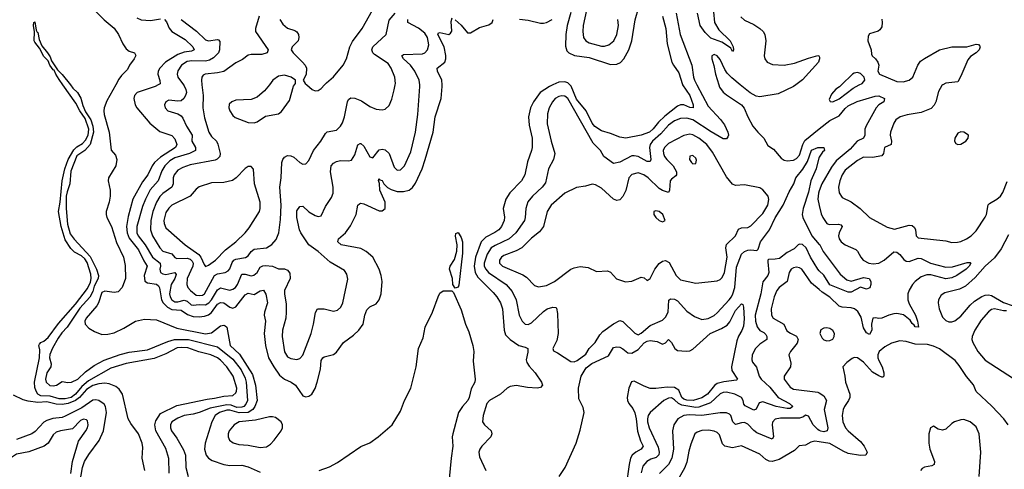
# Model space of a CAD drawing. Header units: inches. Extents: x 1682530 to 1839546, y 640742 to 791647.
# Tile 247 of 256: x 1704751 to 1711215, y 737478 to 740428. Entities that reach past the tile are written whole.
import ezdxf

# ---------------------------------------------------------------- set-up
doc = ezdxf.new("R2010")
doc.units = ezdxf.units.IN
doc.header["$MEASUREMENT"] = 0
for name, color, linetype in [('B7703', 7, 'Continuous'), ('B7704', 7, 'Continuous'), ('B7713', 7, 'Continuous'), ('B7714', 7, 'Continuous')]:
    doc.layers.add(name, color=color, linetype=linetype)

msp = doc.modelspace()

# ---------------------------------------------------------------- linework, layer by layer
at = {"layer": 'B7703', "color": 5}
for points, elevation in [([(1705732.1, 737452.1), (1705730, 737548.7), (1705710, 737614.3), (1705644.6, 737730), (1705638.1, 737770), (1705644.6, 737795.4), (1705675, 737845), (1705783.1, 737896.9), (1705980.8, 737939.2), (1706030, 737944), (1706090, 737957.6), (1706150, 737961.5), (1706170, 737979), (1706175, 737990), (1706175.3, 738010), (1706153.1, 738090), (1706111.3, 738151.3), (1706070, 738194.7), (1706048.7, 738210), (1706006, 738230), (1705927.7, 738247.7), (1705854.6, 738274.6), (1705810, 738278.2), (1705785.2, 738274.8), (1705710, 738234.5), (1705634, 738206), (1705450, 738171.1), (1705350, 738141.4), (1705202, 738058), (1705159.5, 738020.5), (1705117.5, 737970), (1705089.4, 737950), (1705050, 737940.9), (1705010, 737939.9), (1704950, 737958.7), (1704890, 737960.6), (1704870.6, 737970), (1704859.2, 737990), (1704850, 738014), (1704847.9, 738050), (1704881.2, 738210), (1704882, 738262), (1704876, 738290), (1704880, 738300), (1704889.4, 738310), (1704910, 738317.8), (1704938, 738342), (1705005.7, 738434.3), (1705118.1, 738561.9), (1705195.6, 738664.4), (1705215.3, 738704.7), (1705219.6, 738730), (1705217.3, 738757.3), (1705194.8, 738834.8), (1705178.6, 738858.6), (1705157.5, 738877.5), (1705110, 738903.2), (1705085.7, 738925.7), (1705050, 738983.5), (1705022.1, 739070), (1705006.4, 739170), (1705017.3, 739230), (1705030, 739370.8), (1705048.1, 739450), (1705068.7, 739510), (1705106, 739574), (1705126.7, 739593.3), (1705163.7, 739616.3), (1705182.9, 739637.1), (1705199.5, 739670), (1705204.4, 739710), (1705180.4, 739780.4), (1705145.2, 739830), (1705120.1, 739880.1), (1705034.7, 740000)], 460), ([(1705083.4, 740000), (1705099.5, 739979.5), (1705130.7, 739950), (1705152.3, 739912.3), (1705164.6, 739864.6), (1705183.5, 739823.5), (1705217.5, 739770), (1705232, 739730), (1705234.9, 739690), (1705213.6, 739610), (1705177.7, 739570), (1705125.2, 739534.8), (1705086.8, 739433.2), (1705080.4, 739350), (1705061.9, 739298.1), (1705056.8, 739270), (1705055, 739190), (1705065.4, 739085.4), (1705083.2, 739023.2), (1705108.4, 738988.4), (1705214.2, 738874.2), (1705255.7, 738790), (1705267.7, 738750), (1705265.3, 738730), (1705240.1, 738679.9), (1705230, 738644.1), (1705212.2, 738607.8), (1705145.1, 738534.9), (1705063.5, 738410), (1705027.6, 738372.4), (1705002.4, 738337.6), (1704966.6, 738273.4), (1704949.3, 738230.7), (1704946.8, 738210), (1704956.6, 738170), (1704954.7, 738150), (1704929.2, 738110.8), (1704920.6, 738070), (1704924.1, 738050), (1704947.8, 738027.8), (1704970, 738024.8), (1704991.5, 738030), (1705030, 738054), (1705066.6, 738046.6), (1705090, 738050.1), (1705131.7, 738068.3), (1705183.3, 738116.7), (1705240.8, 738159.2), (1705306.3, 738193.7), (1705409.5, 738230.5), (1705470, 738245.8), (1705590, 738261.4), (1705722.8, 738317.2), (1705767.3, 738330), (1705859.3, 738330), (1706050, 738282.3), (1706150, 738200.7), (1706205.3, 738130), (1706230, 738076.5), (1706237, 738050), (1706245.4, 737930), (1706235.1, 737904.9), (1706221.2, 737890), (1706210, 737885.1), (1706176, 737884), (1706138.2, 737898.2), (1706110, 737902), (1706001.3, 737878.7), (1705930, 737849.9), (1705890, 737838.7), (1705830, 737829.9), (1705790, 737814), (1705750.2, 737790), (1705741.2, 737770), (1705740.1, 737750), (1705746.8, 737730), (1705782.5, 737682.5), (1705825.7, 737605.7), (1705839.3, 737570), (1705841.7, 737490), (1705855.8, 737430)], 460), ([(1705381.4, 740000), (1705323.8, 739896.2), (1705306, 739850), (1705302.9, 739830), (1705305.4, 739805.4), (1705338.4, 739690), (1705352.1, 739572.1), (1705378.9, 739538.9), (1705388.1, 739510), (1705381.5, 739470), (1705332.9, 739390), (1705332.5, 739370), (1705344.7, 739310), (1705345.3, 739270), (1705338.4, 739230), (1705318.6, 739170), (1705317.7, 739150), (1705323.4, 739130), (1705353.9, 739070), (1705386.9, 738966.9), (1705432.3, 738870), (1705443.8, 738816.2), (1705446.3, 738730), (1705423.1, 738670), (1705396.6, 738643.4), (1705370, 738636.9), (1705310, 738647.6), (1705290, 738637.6), (1705269.2, 738570), (1705258.2, 738550), (1705187.1, 738470), (1705178.5, 738450), (1705181, 738430), (1705205, 738405), (1705241, 738381), (1705290, 738361.7), (1705330, 738364.2), (1705370, 738373.5), (1705435, 738405), (1705510, 738450.5), (1705570, 738463.6), (1705650, 738458.9), (1705783.5, 738403.5), (1705970, 738367.2), (1706010, 738373.2), (1706070, 738418.6), (1706090, 738423.6), (1706098.7, 738418.7), (1706110.5, 738410), (1706133, 738290), (1706194.3, 738234.3), (1706280, 738100), (1706299.9, 738030), (1706308.8, 737930), (1706294.3, 737890), (1706282.1, 737870), (1706250, 737850.5), (1706191.1, 737848.9), (1706130, 737865.4), (1706110, 737866.3), (1706061.6, 737850), (1706033.9, 737830), (1706013, 737790), (1705967.8, 737650), (1705964.6, 737610), (1705974.2, 737570), (1705990.1, 737550.1), (1706014.9, 737534.9), (1706090, 737508.6), (1706130, 737503.2), (1706210, 737505.4), (1706250, 737493.3), (1706330, 737458.2)], 480), ([(1705659.2, 740000), (1705640.3, 739990), (1705522.3, 739950), (1705505, 739930), (1705500.8, 739910), (1705509.4, 739870), (1705520.5, 739850), (1705605, 739750), (1705670, 739694.6), (1705750, 739667.1), (1705770, 739646.2), (1705782.2, 739610), (1705774.6, 739590), (1705675, 739525), (1705636, 739490), (1705621.3, 739470), (1705592.5, 739410), (1705556.6, 739363.4), (1705492.7, 739250), (1705463.2, 739136.8), (1705452.6, 739070), (1705456.6, 739030), (1705470, 738993.4), (1705530, 738917.1), (1705565, 738845), (1705587.4, 738810), (1705567.8, 738750), (1705573.3, 738713.3), (1705590, 738700.5), (1705650, 738691.6), (1705661.6, 738681.6), (1705668.8, 738668.8), (1705681.2, 738590), (1705692.1, 738570), (1705720.8, 738540.8), (1705750, 738526.4), (1705810, 738521.7), (1705852.9, 738492.9), (1705890, 738480.2), (1705930, 738477.5), (1705963.2, 738483.2), (1705990, 738491.8), (1706010, 738507.5), (1706050, 738560.5), (1706070, 738572.9), (1706090, 738570.1), (1706130, 738540.8), (1706150, 738535.4), (1706170, 738544.4), (1706230, 738622), (1706250, 738633.7), (1706290, 738624.7), (1706330, 738648.6), (1706352.3, 738652.3), (1706366.6, 738626.6), (1706376.6, 738570), (1706357.5, 738510), (1706355.9, 738490), (1706365, 738450), (1706356.8, 738370), (1706364.2, 738290), (1706384.1, 738210), (1706418.4, 738150), (1706456.6, 738096.6), (1706490, 738069.3), (1706532.2, 738050), (1706562, 738030), (1706610, 737960.7), (1706630, 737953), (1706650, 737958), (1706668.3, 737971.7), (1706690, 738007.3), (1706703.9, 738050), (1706725.2, 738134.8), (1706730, 738191), (1706740.9, 738210), (1706750, 738216.4), (1706810, 738230.6), (1706830, 738247.3), (1706876.3, 738310), (1706942.2, 738357.8), (1706976.4, 738390), (1707005.6, 738430), (1707016.8, 738490), (1707030, 738524.4), (1707050, 738543.1), (1707090, 738563.7), (1707110, 738590.4), (1707124.8, 738630), (1707130.5, 738709.5), (1707124.5, 738750), (1707109.8, 738790), (1707069.4, 738869.4), (1707026.4, 738906.4), (1706990, 738925.6), (1706861.6, 738950), (1706838.7, 738970), (1706843.6, 738990), (1706890.6, 739029.4), (1706923.6, 739076.4), (1706959, 739150), (1706969.8, 739210.2), (1706980.9, 739219.1), (1706990, 739223.7), (1707010, 739219.6), (1707110, 739174.7), (1707130, 739173.1), (1707149.7, 739190), (1707149.8, 739230), (1707115.3, 739310), (1707113.1, 739353.1), (1707107.3, 739372.7), (1707110, 739386), (1707116.1, 739376.1), (1707130, 739372.9), (1707142.2, 739350), (1707166.4, 739326.4), (1707190, 739312.7), (1707230, 739301.1), (1707270, 739299.6), (1707308.3, 739310), (1707330, 739327.7), (1707350, 739355.5), (1707392.8, 739450), (1707413.7, 739510), (1707465.4, 739690), (1707478.7, 739790), (1707518, 739910), (1707524.4, 739990), (1707523.8, 740000)], 520), ([(1705825.5, 740000), (1705830, 739993.8), (1705841.3, 739970), (1705845, 739950), (1705840.1, 739930), (1705828.5, 739911.5), (1705810, 739896.5), (1705790, 739892.3), (1705730, 739899.3), (1705710.4, 739890), (1705701.7, 739870), (1705705.2, 739850), (1705724.4, 739830), (1705790, 739809.2), (1705810, 739797.3), (1705822.3, 739782.3), (1705845.4, 739730), (1705882.9, 739670), (1705881.7, 739630), (1705904.8, 739590), (1705904.7, 739570), (1705865.5, 739550), (1705770, 739522.3), (1705737.4, 739502.6), (1705704.4, 739470), (1705684.6, 739435.4), (1705660.3, 739370), (1705608.3, 739311.7), (1705576.5, 739250), (1705557.9, 739202.1), (1705519, 739070), (1705519, 739030), (1705528.8, 739010), (1705574.5, 738950), (1705622.2, 738870), (1705672.3, 738830), (1705674.4, 738810), (1705670.6, 738790), (1705675.3, 738770), (1705690, 738759.8), (1705710, 738756.6), (1705769.2, 738769.2), (1705777, 738757), (1705769, 738730), (1705744.4, 738690), (1705734.6, 738630), (1705738.2, 738610), (1705749.3, 738590), (1705770, 738577.3), (1705790, 738575.7), (1705830, 738587.4), (1705850, 738580.5), (1705876.6, 738556.6), (1705890, 738553.8), (1705930, 738560.2), (1705970, 738557.3), (1705992.9, 738570), (1706010, 738590.1), (1706050, 738655.9), (1706070, 738669), (1706130, 738653.6), (1706150, 738659.5), (1706168.4, 738671.6), (1706180.8, 738690), (1706210, 738758.4), (1706230, 738757.8), (1706270, 738746.8), (1706288.2, 738751.8), (1706309.2, 738770), (1706330, 738803.5), (1706347.4, 738812.6), (1706365.2, 738814.8), (1706410, 738811.3), (1706450, 738794.2), (1706490, 738792.8), (1706510, 738785.2), (1706523.8, 738763.8), (1706525.7, 738730), (1706490.3, 738650), (1706488.9, 738630), (1706501.2, 738561.2), (1706501, 738510), (1706497.2, 738470), (1706476.8, 738390), (1706475, 738350), (1706489.7, 738249.7), (1706510, 738216.9), (1706530, 738205.4), (1706570, 738198.9), (1706590, 738205.4), (1706610, 738226.3), (1706664.7, 738370), (1706680.2, 738430), (1706692.2, 738507.8), (1706706.6, 738530), (1706749.8, 738530.2), (1706810, 738516.2), (1706838, 738522), (1706859, 738541), (1706871.6, 738570), (1706904.9, 738724.9), (1706899.1, 738759.1), (1706882.3, 738782.3), (1706790, 738838), (1706710, 738908), (1706649.9, 738949.9), (1706595.6, 739030), (1706586.8, 739050), (1706569.3, 739130), (1706570, 739173), (1706590, 739202.3), (1706610, 739204.9), (1706650, 739167.1), (1706690, 739142.7), (1706710, 739137), (1706730, 739140.5), (1706758.6, 739201.4), (1706798.9, 739261.1), (1706808.5, 739290), (1706808, 739330), (1706791.3, 739430), (1706795.3, 739470), (1706810, 739487.6), (1706830, 739498), (1706856.6, 739503.4), (1706910, 739501.1), (1706930, 739506.7), (1706950, 739540.4), (1706970, 739606), (1706985.3, 739614.7), (1706990, 739616.5), (1707010, 739598), (1707050, 739527.7), (1707070, 739522.2), (1707110, 739573), (1707130, 739579.3), (1707150, 739574.3), (1707176.8, 739550), (1707210, 739460.4), (1707224.6, 739444.6), (1707230, 739440.3), (1707250, 739443.6), (1707276.8, 739470), (1707319, 739561), (1707349.4, 739690.6), (1707364.9, 739804.9), (1707378.2, 739990), (1707376.8, 740000)], 540), ([(1705947.5, 740000), (1705954.4, 739930), (1705953.4, 739850), (1705963.4, 739783.4), (1705991.9, 739690), (1706010, 739662.4), (1706042, 739630), (1706051.5, 739611.5), (1706067.2, 739550), (1706065.2, 739530), (1706047.5, 739512.5), (1706033.9, 739506.1), (1705870, 739474.7), (1705821.1, 739458.9), (1705790, 739441.6), (1705765.1, 739410), (1705759.1, 739390), (1705757.8, 739350), (1705749.4, 739330), (1705690, 739288.3), (1705671.2, 739268.8), (1705648.5, 739230), (1705625.2, 739170), (1705611.2, 739110), (1705610.5, 739050), (1705623.1, 739010), (1705670.7, 738930), (1705690, 738909.1), (1705750, 738892.2), (1705770, 738868), (1705781.9, 738861.9), (1705850, 738863.6), (1705870, 738856), (1705882.8, 738842.8), (1705889.3, 738830), (1705887.3, 738810), (1705849.2, 738730), (1705847.8, 738690), (1705854.1, 738670), (1705872.1, 738650), (1705910, 738620.8), (1705930, 738617.6), (1705950, 738621), (1705963.7, 738630), (1706029.9, 738750), (1706050, 738761.2), (1706099.6, 738770), (1706119.5, 738780.5), (1706130, 738792.4), (1706145.2, 738834.8), (1706156.8, 738850), (1706170, 738857.3), (1706233.1, 738866.9), (1706250, 738879), (1706270, 738907.7), (1706290, 738922.8), (1706372, 738930), (1706406.8, 738953.2), (1706434.8, 738985.2), (1706451.5, 739028.5), (1706464, 739116), (1706467.5, 739210), (1706459, 739330), (1706467.2, 739390), (1706471.9, 739490), (1706478.5, 739510), (1706490, 739525.3), (1706510, 739536), (1706530, 739534.9), (1706550, 739525.7), (1706590, 739490.3), (1706610, 739479.5), (1706630, 739482.4), (1706650, 739503.8), (1706679.1, 739570), (1706727, 739630), (1706759.2, 739680.8), (1706770, 739691.4), (1706830, 739702.4), (1706856.4, 739730), (1706869.1, 739750.9), (1706882.9, 739790), (1706902.3, 739890), (1706910, 739905.3), (1706925.7, 739914.3), (1706950, 739913.2), (1706995.1, 739895.1), (1707050, 739857.7), (1707090, 739840.3), (1707130, 739835.8), (1707150, 739840.4), (1707176.1, 739863.9), (1707194, 739906), (1707210, 739966.8), (1707215.4, 740000)], 560), ([(1706389.9, 740000), (1706359, 739961), (1706310, 739919.6), (1706270, 739904.5), (1706170, 739898.9), (1706142.8, 739890), (1706126.1, 739873.9), (1706123.7, 739850), (1706130.4, 739830), (1706150, 739799.1), (1706165.5, 739785.5), (1706250, 739753.4), (1706289.4, 739750.6), (1706310, 739757.3), (1706364.2, 739795.8), (1706450, 739810.4), (1706470, 739826.4), (1706522.4, 739897.6), (1706547.8, 739992.2), (1706554, 740000)], 580), ([(1706636.2, 740000), (1706670, 739970.8), (1706690, 739962), (1706710, 739963), (1706730, 739975.5), (1706752.5, 740000)], 580), ([(1708250.3, 740000), (1708228, 739990), (1708167.2, 739950), (1708122.9, 739890), (1708103.3, 739850), (1708090.6, 739790), (1708095.6, 739735.6), (1708115.1, 739650), (1708114.6, 739590), (1708111.3, 739568.7), (1708085.3, 739494.7), (1708067.7, 739410), (1708046.2, 739370), (1707967.9, 739292.1), (1707942.9, 739250), (1707924.1, 739190), (1707933.1, 739133.1), (1707931.4, 739110), (1707913.5, 739070), (1707895.5, 739050), (1707870, 739031.6), (1707810, 739000.4), (1707781.3, 738970), (1707742.7, 738870), (1707733.4, 738810), (1707741.2, 738770), (1707758.4, 738738.4), (1707858.5, 738638.5), (1707882.5, 738610), (1707906.8, 738570), (1707920.3, 738530), (1707930.7, 738390.7), (1707941.2, 738361.2), (1707971.1, 738330), (1708026.9, 738290), (1708070, 738279.8), (1708086.9, 738270), (1708087.1, 738247.1), (1708076.2, 738196.2), (1708079.3, 738179.3), (1708094.8, 738154.8), (1708135.8, 738110), (1708175.8, 738050), (1708183, 738030), (1708170, 738015.1), (1708148.7, 738011.3), (1708084.9, 738015.1), (1708010, 738027.8), (1707970, 738020.6), (1707950.1, 738009.9), (1707906.3, 737970), (1707834.3, 737930), (1707818.3, 737910), (1707793.4, 737830), (1707790.1, 737790.1), (1707801.5, 737770), (1707847.1, 737730), (1707850.2, 737710), (1707844.3, 737690), (1707785.3, 737630), (1707771.4, 737610), (1707764.8, 737590), (1707770, 737558.7), (1707811.2, 737470)], 520), ([(1709196.6, 740000), (1709270, 739860.9), (1709352.3, 739772.3), (1709377.2, 739737.2), (1709399.2, 739690), (1709403.6, 739670), (1709400, 739660), (1709390, 739647.1), (1709370, 739646.3), (1709290, 739692), (1709170, 739769.9), (1709130, 739782.2), (1709090, 739779.4), (1709050, 739764.2), (1709010, 739736.7), (1708960.4, 739679.6), (1708905.9, 739630), (1708890.1, 739610), (1708885.6, 739590), (1708894.5, 739510), (1708890, 739498), (1708870, 739498), (1708810, 739529.9), (1708784.5, 739535.5), (1708770, 739534.6), (1708690, 739492.5), (1708650, 739485.1), (1708584.8, 739530), (1708564.5, 739570), (1708516.7, 739616.7), (1708350, 739910.6), (1708330, 739926), (1708310, 739928.4), (1708290, 739924.1), (1708266.7, 739910), (1708248.7, 739890), (1708227.5, 739850), (1708216.1, 739810), (1708214.5, 739745.5), (1708240.7, 739630), (1708265, 739550), (1708255.4, 739510), (1708223, 739450), (1708202.2, 739357.8), (1708181.2, 739330), (1708116.3, 739270), (1708087, 739233), (1708072.6, 739190), (1708070.1, 739130), (1708064.1, 739110), (1708007.8, 739030), (1707964, 738990), (1707872.6, 738947.4), (1707846.3, 738930), (1707818.7, 738890), (1707799.1, 738830), (1707801, 738810), (1707810, 738790.2), (1707827.5, 738770), (1707943.8, 738690), (1707984.1, 738644.1), (1708009.5, 738590), (1708028.8, 738488.8), (1708050, 738449), (1708070, 738429.2), (1708090, 738427.5), (1708110, 738438), (1708190, 738512.8), (1708214.7, 738530), (1708250, 738542.4), (1708270, 738539.5), (1708274.5, 738534.5), (1708280.9, 738500.9), (1708286.5, 738370), (1708277, 738323), (1708250.7, 738270), (1708254.8, 738254.8), (1708282, 738242), (1708370, 738184.7), (1708390, 738183.6), (1708410, 738192.4), (1708466.9, 738233.1), (1708490, 738270.5), (1708529.7, 738310.3), (1708559.2, 738360.8), (1708578.4, 738381.6), (1708648.5, 738431.5), (1708690, 738453.6), (1708710, 738447.9), (1708790, 738370.3), (1708810, 738360.3), (1708830, 738371.7), (1708890, 738421.5), (1708970, 738455.8), (1708990, 738476.1), (1709009.1, 738510), (1709011.8, 738588.2), (1709024.2, 738595.8), (1709050, 738594), (1709070, 738583.2), (1709130, 738515), (1709180.4, 738480.4), (1709230, 738461.6), (1709270, 738466.7), (1709310, 738487.6), (1709330, 738504.7), (1709409.3, 738590), (1709422.8, 738610), (1709433.6, 738630), (1709444.7, 738670), (1709455.9, 738804.1), (1709489, 738890), (1709510, 738907.5), (1709530, 738915.5), (1709550, 738918.2), (1709590, 738914.6), (1709598.6, 738921.4), (1709614.7, 738970), (1709672.9, 739050), (1709710, 739128.4), (1709763, 739210), (1709801.6, 739298.4), (1709834.1, 739350), (1709846.2, 739390), (1709892.2, 739447.8), (1709922.8, 739497.2), (1709950, 739570.9), (1709990, 739590.1), (1710000, 739590.1)], 540), ([(1709102.7, 740000), (1709149.5, 739930), (1709171.7, 739870), (1709173.2, 739850), (1709150, 739851.6), (1709110, 739869), (1709090, 739869.9), (1709070, 739859.4), (1708985.1, 739794.9), (1708944.5, 739755.5), (1708910, 739710.9), (1708885.5, 739690), (1708829.8, 739669.8), (1708729.2, 739650.8), (1708690, 739656.1), (1708630, 739682.1), (1708570, 739698.7), (1708527.1, 739727.1), (1708508.2, 739750), (1708470.6, 739830), (1708407.1, 739907.1), (1708371, 739991), (1708362.9, 740000)], 520), ([(1709341.4, 740000), (1709346.1, 739986.1), (1709370, 739951.7), (1709390, 739934.6), (1709489.4, 739869.4), (1709506.4, 739846.4), (1709531.4, 739790), (1709564.9, 739730), (1709596.5, 739690), (1709636.1, 739650), (1709662.4, 739602.4), (1709698.7, 739578.7), (1709750, 739520.3), (1709770, 739506.7), (1709790, 739502.2), (1709830, 739507.1), (1709850, 739517.1), (1709870, 739539.7), (1709891.3, 739608.7), (1709905.1, 739635), (1710000, 739711)], 560), ([(1709846.4, 740000), (1709831.3, 739988.7), (1709730, 739940.9), (1709610, 739920.8), (1709586, 739926), (1709547.3, 739947.3), (1709481.8, 740000)], 560), ([(1710000, 739525.4), (1709997.9, 739522.1), (1709979.3, 739450), (1709943.9, 739370), (1709930, 739295.8), (1709894.9, 739190), (1709888.1, 739150), (1709891.2, 739130), (1709950.6, 739010), (1710000, 738953.2)], 540), ([(1710000, 739304.9), (1709994.7, 739290), (1709990.1, 739250), (1710000, 739208.7)], 560), ([(1710000, 738780.8), (1709990, 738790.6), (1709943.4, 738870), (1709914.4, 738930), (1709890, 738953), (1709870, 738954.1), (1709861.1, 738950), (1709834.7, 738925.3), (1709790, 738900.2), (1709738, 738862), (1709710, 738855.8), (1709665.9, 738854.1), (1709661.7, 738850), (1709661.8, 738838.1), (1709669.6, 738770), (1709661.5, 738750), (1709630, 738707.7), (1709616.4, 738630), (1709578.6, 738490), (1709581.7, 738450), (1709592, 738412), (1709609.7, 738389.7), (1709635.5, 738375.5), (1709650, 738361.5), (1709656.8, 738350), (1709654.7, 738330), (1709610, 738299.2), (1709580.5, 738270), (1709558.5, 738230), (1709556.3, 738196.3), (1709561.9, 738181.9), (1709588.5, 738148.5), (1709606.3, 738090), (1709618.9, 738070), (1709676.4, 738016.4), (1709729.7, 737949.7), (1709804.7, 737910), (1709826.9, 737890), (1709810, 737877.3), (1709790, 737876.7), (1709717.4, 737890), (1709630, 737920.1), (1709605.8, 737914.2), (1709586.6, 737873.4), (1709570, 737866.5), (1709514.2, 737894.2), (1709505.7, 737905.7), (1709500.5, 737930), (1709489.8, 737950), (1709445.7, 737970), (1709390, 737984), (1709370, 737982), (1709350, 737972.7), (1709286.7, 737913.3), (1709210, 737885.5), (1709190, 737884.2), (1709098.6, 737898.6), (1709075.6, 737910), (1709050, 737934.3), (1709030, 737946.3), (1709010, 737944.6), (1708978.8, 737930), (1708890.2, 737850), (1708877.5, 737830), (1708871.8, 737810), (1708871.8, 737790), (1708882.3, 737750), (1708942.2, 737622.2), (1708948.8, 737590), (1708946.5, 737573.5), (1708930, 737556.2), (1708895, 737545), (1708868.2, 737530), (1708842.4, 737497.6), (1708830, 737454)], 540), ([(1710000, 738657), (1709950, 738699), (1709885.6, 738790), (1709870, 738799.5), (1709850, 738803.6), (1709830, 738799.9), (1709815.6, 738790), (1709801.9, 738770), (1709789.1, 738710), (1709735.8, 738670), (1709720.4, 738650), (1709704, 738610), (1709683.7, 738530), (1709685.5, 738490), (1709697.2, 738470), (1709766.8, 738430), (1709787.2, 738387.2), (1709810.1, 738370.1), (1709850, 738351.8), (1709860.7, 738330), (1709854.8, 738305.2), (1709810.3, 738250), (1709799.5, 738230), (1709813.7, 738173.7), (1709811.3, 738150), (1709768.9, 738090), (1709768.9, 738070), (1709810, 738017.1), (1709830, 738004.4), (1709990, 737984.7), (1710000, 737978.6)], 560), ([(1706716.8, 737470), (1706785.5, 737494.5), (1706838.1, 737521.9), (1706990, 737627.7), (1707048.4, 737651.6), (1707105.2, 737690), (1707195.1, 737770), (1707250, 737858.8), (1707276.3, 737930), (1707319.7, 738010), (1707354, 738150), (1707369.6, 738270), (1707398.8, 738341.2), (1707412, 738410), (1707460.7, 738510), (1707498, 738610), (1707510, 738634), (1707530, 738648.4), (1707588.8, 738648.8), (1707598.2, 738638.2), (1707650, 738524), (1707676.9, 738430), (1707699.5, 738379.5), (1707726.7, 738290), (1707731.8, 738250), (1707728.3, 738188.3), (1707742, 738070), (1707738, 738050), (1707714.7, 738005.3), (1707701.6, 737950), (1707692.6, 737930), (1707657, 737890), (1707632.1, 737850), (1707593.7, 737710), (1707591, 737690), (1707595.3, 737630), (1707583, 737550), (1707566.6, 737370)], 480), ([(1708292.4, 737430), (1708332.1, 737490), (1708403.7, 737650), (1708430, 737735.5), (1708456.9, 737850), (1708450, 737883.9), (1708421.3, 737941.3), (1708420.3, 738010), (1708436.6, 738090), (1708470, 738144.5), (1708507.5, 738172.5), (1708616.8, 738223.2), (1708650, 738276.2), (1708670, 738280.9), (1708690, 738278.3), (1708710, 738268.7), (1708742.4, 738242.4), (1708770, 738240.1), (1708810, 738264.5), (1708850, 738308.4), (1708870, 738319.7), (1708890, 738323.2), (1708935.7, 738315.7), (1708970, 738298.3), (1708991.2, 738308.8), (1709010, 738328.8), (1709030, 738310.4), (1709051.2, 738271.2), (1709070, 738258.2), (1709126.3, 738253.7), (1709150, 738256.2), (1709170, 738266.2), (1709283.4, 738370), (1709358, 738402), (1709395.4, 738424.6), (1709413.6, 738446.4), (1709450, 738520.7), (1709490, 738563.7), (1709498.4, 738558.4), (1709502.2, 738542.2), (1709505.9, 738465.9), (1709503, 738417), (1709492.3, 738387.7), (1709469.3, 738350.7), (1709459.5, 738320.5), (1709424.4, 738150), (1709425.8, 738125.8), (1709463.1, 738070), (1709457.2, 738062.8), (1709372.4, 738052.4), (1709330, 738041.5), (1709312.8, 738027.2), (1709266.3, 737970), (1709230, 737947.1), (1709171.1, 737928.9), (1709130, 737930.9), (1709110, 737938.3), (1709097.5, 737950), (1709077.5, 737997.5), (1709050, 738015.4), (1709002.3, 738017.7), (1708927.8, 738007.8), (1708890, 738008.8), (1708850, 738022.7), (1708784.5, 738055.5), (1708767.7, 738052.3), (1708749.8, 738010.2), (1708739.3, 737950), (1708741.5, 737930), (1708750.6, 737910), (1708776.5, 737876.5), (1708789, 737849), (1708798.3, 737810), (1708807.4, 737727.4), (1708825.7, 737665.7), (1708843.4, 737630), (1708830.1, 737610), (1708795.8, 737590), (1708772.4, 737570), (1708761.3, 737550), (1708751.8, 737510), (1708733, 737370)], 520), ([(1705572.7, 737470), (1705555.3, 737550), (1705558.5, 737621.5), (1705555.5, 737650), (1705530.2, 737710.2), (1705479.5, 737779.5), (1705463.1, 737810), (1705425.1, 737970), (1705404.6, 738004.6), (1705382.1, 738022.1), (1705338.6, 738038.6), (1705310, 738042.3), (1705270, 738038.7), (1705230, 738027.6), (1705190, 738002.5), (1705143.3, 737950), (1705117.9, 737930), (1705070, 737910.4), (1705030, 737902.7), (1704990, 737905.4), (1704930, 737921.2), (1704870, 737916.4), (1704805.5, 737925.5), (1704774.4, 737934.4), (1704710, 737964.2)], 480), ([(1705145.4, 737390), (1705163.8, 737490), (1705176.7, 737530), (1705204.4, 737575.6), (1705273.2, 737666.9), (1705300.9, 737730), (1705321.5, 737850), (1705314, 737890), (1705304.5, 737904.5), (1705270, 737930.3), (1705250, 737934.3), (1705230, 737932.1), (1705157.8, 737882.2), (1705050, 737826.8), (1705030, 737818.5), (1704968.4, 737811.6), (1704930, 737799.2), (1704910, 737787.5), (1704853.1, 737726.9), (1704830, 737711.1), (1704730, 737673.9)], 520), ([(1705086.1, 737450), (1705097.7, 737530), (1705136.7, 737663.3), (1705186, 737730), (1705195.4, 737750), (1705200.3, 737770), (1705196.2, 737796.2), (1705190, 737803), (1705170, 737806), (1705150, 737797.2), (1705097.4, 737742.6), (1705019.1, 737730), (1704990, 737720.8), (1704970, 737703.8), (1704938.6, 737650), (1704910.5, 737629.5), (1704810, 737592.2), (1704730, 737578), (1704690.1, 737550), (1704667.2, 737510), (1704657.1, 737430)], 540), ([(1710000, 737733.3), (1709990, 737739.1), (1709959, 737770), (1709930, 737826.2), (1709910, 737834.2), (1709897.2, 737822.8), (1709870, 737813.5), (1709746.6, 737813.4), (1709710, 737806.2), (1709693.2, 737786.7), (1709690.7, 737769.3), (1709699, 737690), (1709690, 737674.8), (1709590, 737717.3), (1709570, 737731.5), (1709530, 737773.7), (1709510, 737784.5), (1709490, 737783.8), (1709450, 737772.8), (1709432.2, 737790), (1709419.1, 737830), (1709410, 737840.3), (1709390, 737847.6), (1709350, 737848), (1709230, 737829.9), (1709145, 737835), (1709110, 737830.5), (1709071.7, 737808.3), (1709044.8, 737770), (1709037.2, 737730), (1709043.9, 737610), (1709031.6, 737550), (1709009.5, 737510), (1708950.9, 737450)], 560), ([(1710000, 737657.4), (1709970, 737661.9), (1709944.2, 737655.8), (1709910, 737637.3), (1709868.8, 737631.2), (1709837.7, 737602.3), (1709737.8, 737542.2), (1709690, 737529.9), (1709671.6, 737531.6), (1709650, 737541.5), (1709610, 737576.5), (1709490, 737632.1), (1709430, 737619), (1709380.4, 737630), (1709365.3, 737645.3), (1709344.7, 737704.7), (1709330, 737718.9), (1709310, 737728.2), (1709273.7, 737733.7), (1709230, 737733.2), (1709197.7, 737722.3), (1709184.1, 737710), (1709157.4, 737642.6), (1709143.3, 737596.7), (1709130, 737524.7), (1709114.3, 737485.8), (1709060.9, 737390)], 580)]:
    msp.add_lwpolyline(points, dxfattribs=dict(at, elevation=elevation))
for points, elevation in [([(1709150, 739676.8), (1709110, 739667.9), (1709010, 739615.9), (1708984.7, 739590), (1708976.2, 739570), (1708976.9, 739550), (1708984.8, 739530), (1708999.2, 739510), (1709040.8, 739470), (1709062.7, 739430), (1709062.2, 739410), (1709057.3, 739402.7), (1709030, 739382.4), (1709021.3, 739370), (1709017.8, 739310), (1709010, 739293.6), (1708970, 739306.2), (1708950, 739319.6), (1708877.7, 739390), (1708847.4, 739410), (1708810, 739422.2), (1708770, 739412.4), (1708750, 739390.8), (1708730, 739306.6), (1708710, 739268.3), (1708690, 739246), (1708670, 739241.5), (1708650, 739251), (1708570, 739323.5), (1708530, 739345.4), (1708510, 739349.7), (1708464.6, 739335.4), (1708407.3, 739327.3), (1708330, 739288.8), (1708241, 739210), (1708212.6, 739170), (1708189.5, 739070.5), (1708164.4, 739035.6), (1708110, 738994.4), (1708047.9, 738932.1), (1708009.3, 738910.8), (1707930, 738881.2), (1707913.2, 738870), (1707900.5, 738850), (1707901.3, 738830), (1707920.2, 738810), (1708054.2, 738754.2), (1708077.7, 738737.7), (1708130, 738684), (1708155.8, 738675.8), (1708210, 738684.7), (1708261.1, 738710), (1708370, 738791.5), (1708390, 738800.8), (1708430, 738808.9), (1708482, 738802), (1708536.7, 738776.7), (1708610, 738780.7), (1708630.4, 738770.4), (1708668.5, 738728.5), (1708727.7, 738707.7), (1708770, 738713.4), (1708830, 738737.6), (1708850, 738733.4), (1708870, 738717.3), (1708890, 738730.7), (1708921.2, 738790), (1708950, 738829.2), (1708970, 738843.8), (1708990, 738848.3), (1709014.4, 738834.4), (1709060.7, 738750), (1709090, 738720.2), (1709190, 738700.2), (1709330, 738715.2), (1709350, 738723.6), (1709363, 738737), (1709378.3, 738770), (1709394.7, 738870), (1709386.9, 738930), (1709390, 738952.6), (1709450.8, 739009.2), (1709470, 739053.4), (1709490, 739062.2), (1709530, 739065), (1709550, 739074.3), (1709630, 739156.9), (1709662.2, 739210), (1709668.5, 739248.5), (1709664.4, 739270), (1709630, 739311.5), (1709610, 739324.2), (1709510, 739343.7), (1709450, 739339.6), (1709430, 739349.6), (1709390, 739396.2), (1709298.3, 739558.3), (1709260.9, 739610), (1709210, 739651.1), (1709170, 739673)], 560), ([(1709170, 739537.7), (1709150, 739533.3), (1709148, 739510), (1709162, 739490), (1709170, 739481.3), (1709190, 739483.8), (1709193.4, 739506.6), (1709190, 739518.4)], 580), ([(1706270, 739465.2), (1706250, 739463.7), (1706230, 739451.6), (1706172.2, 739390), (1706147, 739373), (1706090, 739359.4), (1706010, 739357.3), (1705928.1, 739331.9), (1705910, 739316.9), (1705870.6, 739269.4), (1705750, 739210.6), (1705730, 739191.6), (1705710, 739162.6), (1705697, 739110), (1705699.2, 739090), (1705710, 739063.2), (1705837.7, 738950), (1705927.2, 738887.2), (1705940.8, 738870), (1705960.8, 738820.8), (1705970, 738809.2), (1705990, 738816.6), (1706036.5, 738850), (1706101.9, 738918.1), (1706170, 738971), (1706230.7, 739030), (1706257, 739063), (1706325.3, 739170), (1706330.6, 739190), (1706329, 739230), (1706292.3, 739350), (1706286.6, 739446.6)], 580), ([(1708927.1, 739172.9), (1708914, 739170), (1708914.8, 739150), (1708926.8, 739130), (1708950, 739110.8), (1708970, 739101), (1708988, 739110), (1708974, 739150), (1708950, 739169.2)], 580), ([(1707610, 738666), (1707595.4, 738690), (1707592.1, 738730), (1707572.3, 738790), (1707576, 738810), (1707605.3, 738854.7), (1707619.8, 738910), (1707622.6, 738950), (1707612.5, 739007.5), (1707614.6, 739025.4), (1707628.7, 739031.3), (1707650, 738999.1), (1707656.9, 738970), (1707656.9, 738896.9), (1707633.6, 738686.4), (1707630, 738674)], 480), ([(1706410, 737822.7), (1706390, 737821.3), (1706299.4, 737800.6), (1706191.2, 737788.8), (1706158.4, 737770), (1706126, 737730), (1706118.9, 737710), (1706119.1, 737690), (1706128.7, 737668.7), (1706151.8, 737651.7), (1706190, 737641.5), (1706250, 737637.3), (1706330, 737622), (1706370, 737625), (1706396.6, 737643.4), (1706420.7, 737670), (1706467, 737730), (1706475.8, 737750), (1706476.4, 737770), (1706467.4, 737790), (1706430, 737817.8)], 520)]:
    msp.add_lwpolyline(points, close=True, dxfattribs=dict(at, elevation=elevation))
at = {"layer": 'B7704', "color": 5}
for points, elevation in [([(1709298.5, 740550), (1709311.3, 740410), (1709340.8, 740360.8), (1709414.3, 740290), (1709434, 740250), (1709437.1, 740230), (1709430, 740219.3), (1709420.2, 740240.2), (1709397.4, 740257.4), (1709361.4, 740281.4), (1709287.4, 740307.4), (1709250, 740342.8), (1709218.7, 740390), (1709199.9, 740470)], 540), ([(1705230, 740501.5), (1705306.4, 740426.4), (1705371.4, 740371.4), (1705399.7, 740330), (1705428.7, 740268.7), (1705450, 740235.8), (1705470, 740221.3), (1705503.6, 740210), (1705512.7, 740192.7), (1705501.7, 740170), (1705470.6, 740130), (1705458.7, 740101.3), (1705418.5, 740061.5), (1705402.3, 740037.7), (1705381.4, 740000)], 480), ([(1706752.5, 740000), (1706765.7, 740014.3), (1706810, 740052.2), (1706875.1, 740130), (1706895.3, 740170), (1706919.1, 740250), (1706934.7, 740285.3), (1706998.7, 740370), (1707067.8, 740490)], 580), ([(1707215.4, 740000), (1707217, 740010), (1707213.4, 740050), (1707190, 740109.7), (1707170, 740140.9), (1707079.3, 740199.4), (1707069.1, 740210), (1707061.6, 740230), (1707063.7, 740236.3), (1707069.5, 740250.5), (1707156.9, 740330), (1707176.1, 740423.9), (1707216.5, 740470)], 560), ([(1708370, 740476), (1708345.4, 740390), (1708336.8, 740330), (1708333.9, 740253.9), (1708343.4, 740223.4), (1708355.5, 740210), (1708393.3, 740193.3), (1708490, 740180.1), (1708630, 740134.8), (1708670, 740136.6), (1708694.1, 740145.9), (1708717.9, 740170), (1708749.3, 740230.7), (1708769.9, 740290), (1708792.4, 740427.6), (1708814.6, 740510)], 520), ([(1708470.9, 740490.9), (1708450.8, 740390), (1708447.5, 740350), (1708453, 740310), (1708466.5, 740290), (1708490, 740276.8), (1708570, 740254), (1708590, 740254.3), (1708617.9, 740262.1), (1708652.1, 740290), (1708671.6, 740330), (1708681.5, 740390), (1708678.6, 740430)], 540), ([(1709061.3, 740470), (1709087.8, 740330), (1709163.2, 740130), (1709173.6, 740050), (1709180.7, 740030), (1709196.6, 740000)], 540), ([(1705034.7, 740000), (1705010, 740034.6), (1704987.1, 740070), (1704976.5, 740096.5), (1704970, 740099.3), (1704948.8, 740130), (1704937.5, 740157.5), (1704910, 740187.4), (1704881.9, 740241.9), (1704850, 740280.4), (1704846, 740290), (1704848.2, 740348.2), (1704841.8, 740390), (1704843.6, 740410), (1704850, 740414.6), (1704859.8, 740359.8), (1704864.9, 740344.9), (1704870, 740342.8), (1704878.4, 740298.4), (1704897.1, 740257.1), (1704934, 740210), (1704950, 740184.2), (1704958.6, 740158.6), (1704998.5, 740098.5), (1705030, 740068.2), (1705083.4, 740000)], 460), ([(1705520.9, 740440.9), (1705547.7, 740427.7), (1705610, 740421.7), (1705674.1, 740434.1)], 520), ([(1705702.2, 740430), (1705714.7, 740414.7), (1705732.2, 740372.2), (1705750, 740350.8), (1705837.8, 740297.8), (1705886.9, 740250), (1705895.8, 740230), (1705878.8, 740221.2), (1705830, 740213.9), (1705790, 740199.9), (1705707.8, 740150), (1705670.1, 740110), (1705659.5, 740090), (1705656.6, 740070), (1705670.2, 740029.8), (1705672.8, 740007.2), (1705659.2, 740000)], 520), ([(1705810.2, 740430), (1705912.1, 740352.1), (1705970, 740296.3), (1705990, 740288.1), (1706050, 740297.8), (1706056.7, 740296.7), (1706065.5, 740285.5), (1706063.3, 740230), (1706056.6, 740210), (1706022.7, 740177.3), (1705997.1, 740162.9), (1705970, 740155.6), (1705881.6, 740158.4), (1705850, 740153.6), (1705812.3, 740130), (1705788.3, 740091.7), (1705784.8, 740070), (1705789.4, 740050), (1705825.5, 740000)], 540), ([(1706322, 740450), (1706298, 740370), (1706299.1, 740350), (1706382.6, 740230), (1706376.4, 740210), (1706339.6, 740200.4), (1706270, 740200.3), (1706250, 740196), (1706212.6, 740167.4), (1706170, 740145.3), (1706091.6, 740088.4), (1706050, 740078.1), (1705969.2, 740070.8), (1705956.3, 740063.7), (1705946.2, 740050), (1705944.5, 740030), (1705947.5, 740000)], 560), ([(1706458.5, 740430), (1706478.2, 740398.3), (1706510, 740373.2), (1706557, 740357), (1706570, 740347.7), (1706581.8, 740330), (1706584.2, 740310), (1706578.5, 740290), (1706540.3, 740250), (1706533.4, 740230), (1706546, 740210), (1706607.9, 740150), (1706624.6, 740130), (1706633.7, 740110), (1706632.3, 740067.7), (1706611.3, 740030), (1706624.7, 740010), (1706636.2, 740000)], 580), ([(1707376.8, 740000), (1707372.5, 740030), (1707345.7, 740090), (1707316.1, 740130), (1707269.9, 740170), (1707258.7, 740190), (1707270, 740199.3), (1707396.2, 740203.8), (1707410.8, 740210), (1707429.1, 740230), (1707436.3, 740263.7), (1707427.5, 740310), (1707410, 740340.2), (1707370, 740372.8), (1707299.9, 740410), (1707299.7, 740430)], 540), ([(1707523.8, 740000), (1707522, 740030), (1707493.7, 740090), (1707491.9, 740110), (1707541.5, 740150), (1707547.8, 740170), (1707548.1, 740191.9), (1707538.5, 740250), (1707495.9, 740330), (1707499.3, 740340.7), (1707510, 740344.7), (1707568.5, 740331.5), (1707580, 740340), (1707588.1, 740351.9), (1707583.2, 740416.8), (1707590, 740439.5)], 520), ([(1707610, 740427.8), (1707650, 740392.2), (1707690, 740341.6), (1707710, 740342.2), (1707770, 740376.7), (1707830, 740393.4), (1707852, 740410), (1707858.1, 740430)], 520), ([(1708032, 740432), (1708090, 740424.7), (1708170, 740404.8), (1708190, 740404.8), (1708210, 740410.1), (1708246, 740430)], 520), ([(1708970.1, 740450.1), (1708991.8, 740370), (1709001.6, 740270), (1709033.2, 740150), (1709042, 740130), (1709078.7, 740078.7), (1709101.6, 740001.6), (1709102.7, 740000)], 520), ([(1709485.5, 740445.5), (1709510, 740424.2), (1709570, 740397.1), (1709610, 740370.2), (1709631.2, 740350), (1709643.5, 740330), (1709650.2, 740290), (1709637.4, 740190), (1709642, 740170), (1709657.1, 740150), (1709693.2, 740133.2), (1709770, 740129.2), (1709836.9, 740143.1), (1709930, 740176.2), (1709990, 740192.2), (1709998, 740190), (1710000, 740186)], 560), ([(1709481.8, 740000), (1709425.4, 740045.4), (1709396.1, 740076.1), (1709380.4, 740100.4), (1709350, 740166.9), (1709330, 740191.6), (1709310, 740200.4), (1709294.4, 740190), (1709294, 740170), (1709307.3, 740127.3), (1709317.8, 740070), (1709341.4, 740000)], 560), ([(1710000, 740164.3), (1709994, 740150), (1709890, 740032.8), (1709846.4, 740000)], 560), ([(1706554, 740000), (1706562, 740010), (1706562, 740030), (1706533.2, 740050), (1706490, 740064), (1706450, 740056.4), (1706413.7, 740030), (1706389.9, 740000)], 580), ([(1708362.9, 740000), (1708350, 740014.3), (1708330, 740020.9), (1708290, 740017.8), (1708250.3, 740000)], 520)]:
    msp.add_lwpolyline(points, dxfattribs=dict(at, elevation=elevation))
at = {"layer": 'B7713', "color": 5}
for points, elevation in [([(1710145.9, 740000), (1710132.7, 739987.3), (1710108.7, 739971.3), (1710080.2, 739939.8), (1710064.9, 739904.9), (1710070.5, 739890.5), (1710090, 739888.4), (1710130, 739908.6), (1710221.7, 739978.3), (1710262.2, 740000)], 580), ([(1710812, 740000), (1710804.7, 739995.3), (1710783, 739957), (1710765.4, 739890), (1710753.6, 739866.4), (1710733.8, 739846.2), (1710670, 739818.9), (1710577.4, 739802.6), (1710532.2, 739790), (1710502.8, 739770), (1710489.2, 739750), (1710467.5, 739690), (1710466.3, 739670), (1710474.4, 739630), (1710471.2, 739610), (1710429.3, 739590), (1710420.9, 739550), (1710410, 739535.1), (1710350, 739522.9), (1710290, 739526.7), (1710250, 739503.8), (1710170, 739439.9), (1710149.6, 739410), (1710134.5, 739370), (1710127.2, 739330), (1710131.1, 739291.1), (1710150, 739260.3), (1710210, 739232.3), (1710269.6, 739189.6), (1710330.2, 739130.2), (1710445.9, 739065.9), (1710494.4, 739054.4), (1710590, 739080.8), (1710610, 739077.6), (1710624.3, 739064.3), (1710631.1, 739050), (1710635.8, 739010), (1710650, 738995.8), (1710830, 738976.5), (1710870, 738966.7), (1710908.1, 738968.1), (1710930, 738972.9), (1710966.6, 738990), (1710996.4, 739010), (1711030, 739041.7), (1711090, 739133.1), (1711097.2, 739150), (1711107.8, 739212.2), (1711117.2, 739222.8), (1711165.1, 739250), (1711189.4, 739270.6), (1711205.3, 739294.7), (1711233.7, 739366.3)], 580), ([(1710000, 739711), (1710070, 739767.1), (1710130, 739797.8), (1710170, 739845.4), (1710190, 739862.3), (1710249.7, 739890.3), (1710366.3, 739926.3), (1710390, 739929.3), (1710428.8, 739910), (1710424.4, 739890), (1710390.6, 739869.4), (1710374.5, 739850), (1710308.8, 739731.2), (1710299.1, 739710), (1710299.3, 739670), (1710290.3, 739650), (1710247.8, 739630), (1710201.9, 739578.1), (1710110, 739500.8), (1710079.9, 739459.9), (1710016, 739350), (1710000, 739304.9)], 560), ([(1710000, 739590.1), (1710031, 739590), (1710034.4, 739570), (1710021.7, 739558.3), (1710000, 739525.4)], 540), ([(1710000, 739208.7), (1710013.3, 739153.3), (1710024, 739130), (1710050, 739090.3), (1710064.3, 739084.3), (1710126.5, 739086.5), (1710142, 739082), (1710150.2, 739070), (1710130.2, 739030), (1710125.7, 739010), (1710130.2, 738990), (1710143.2, 738970), (1710170, 738950.2), (1710239.5, 738919.5), (1710250.3, 738910), (1710272, 738870), (1710288.5, 738850), (1710326, 738830), (1710353.9, 738826.1), (1710390, 738830.2), (1710425.7, 738850), (1710490, 738903.9), (1710510, 738901.6), (1710530, 738886.2), (1710554.3, 738854.3), (1710570, 738843.2), (1710590, 738841.2), (1710650, 738862.6), (1710670, 738860.8), (1710730, 738831.5), (1710830, 738804.7), (1710874.5, 738805.4), (1710970, 738834.7), (1710990, 738834), (1710992.8, 738832.7), (1710994, 738830), (1710983.1, 738810), (1710963.7, 738790), (1710903.9, 738750), (1710870, 738733.2), (1710830, 738726.9), (1710733, 738753), (1710706.5, 738753.5), (1710670, 738741.3), (1710630.2, 738710), (1710612.3, 738690), (1710590, 738652.3), (1710582.5, 738630), (1710580.6, 738590), (1710590, 738564.4), (1710631.8, 738490), (1710646, 738450), (1710650.4, 738409.6), (1710630, 738412.7), (1710623.9, 738423.9), (1710610, 738434.5), (1710597.3, 738457.3), (1710552.2, 738492.2), (1710510, 738500.3), (1710490, 738497.6), (1710457.7, 738490), (1710409.8, 738469.8), (1710390, 738466.6), (1710368.2, 738471.8), (1710351.5, 738468.5), (1710344, 738430), (1710345.3, 738390), (1710330, 738362), (1710310, 738372.4), (1710290, 738406.3), (1710275.6, 738475.6), (1710253.8, 738513.8), (1710230.4, 738530.4), (1710210, 738536.9), (1710150, 738540.8), (1710130, 738548.5), (1710070, 738607.5), (1710020.1, 738640.1), (1710000, 738657)], 560), ([(1711243.2, 739016.8), (1711195.2, 738924.8), (1711150, 738866.4), (1711088.9, 738810), (1711023.1, 738736.9), (1710959.4, 738680.6), (1710920.5, 738659.5), (1710823.9, 738636.1), (1710799.6, 738620.4), (1710782.2, 738590), (1710779.7, 738570), (1710786.3, 738530), (1710810, 738477), (1710830, 738454.3), (1710850, 738445.2), (1710870, 738445.5), (1710890, 738451.8), (1710930, 738482.7), (1710990, 738555.6), (1711018.1, 738581.9), (1711067.6, 738612.4), (1711090, 738620.3), (1711110, 738622.4), (1711130, 738618.5), (1711210, 738571.5), (1711274, 738550)], 580), ([(1710000, 738953.2), (1710002.7, 738950), (1710026.4, 738906.4), (1710137.2, 738757.2), (1710180.1, 738720.1), (1710210, 738711.9), (1710290, 738737.1), (1710327.7, 738730), (1710339.3, 738710), (1710339.3, 738690), (1710332.3, 738667.7), (1710310, 738660.7), (1710270, 738673.3), (1710210, 738639.8), (1710190, 738640.3), (1710070, 738688), (1710030.7, 738750.7), (1710000, 738780.8)], 540), ([(1711230, 738517.3), (1711210, 738516.8), (1711150, 738531.2), (1711130, 738526.7), (1711110, 738510.6), (1711063.7, 738456.3), (1711020.6, 738390), (1711003.5, 738350), (1711002.4, 738330), (1711007.3, 738310), (1711041, 738250), (1711090, 738194.2), (1711274.5, 738074.5)], 580), ([(1711239.8, 737770), (1711212.1, 737810), (1711132.4, 737892.4), (1711029.2, 737989.2), (1711012.1, 738032.1), (1710966, 738086), (1710919.1, 738159.1), (1710891.3, 738191.3), (1710790, 738267.3), (1710750, 738286), (1710710, 738297.3), (1710630, 738298), (1710570, 738315.7), (1710530, 738319.8), (1710474.9, 738305.1), (1710430, 738281), (1710394, 738250), (1710384.2, 738230), (1710384.2, 738210), (1710390, 738192.2), (1710412.1, 738150), (1710423.8, 738110), (1710424.4, 738090), (1710416.9, 738083.1), (1710410, 738082), (1710390, 738091.5), (1710350, 738115.6), (1710290, 738179.8), (1710250, 738209.7), (1710230, 738212), (1710215.3, 738204.7), (1710180.9, 738179.1), (1710154.8, 738150), (1710168.8, 738088.8), (1710171.8, 738050), (1710200.1, 737970), (1710200.1, 737950), (1710192.9, 737930), (1710165.1, 737890), (1710157.5, 737870), (1710150.9, 737830), (1710155.5, 737790), (1710172, 737750), (1710190, 737729.3), (1710270, 737659.7), (1710293.8, 737630), (1710314.7, 737590), (1710306.8, 737570), (1710270, 737567.7), (1710190, 737582.5), (1710156.7, 737596.7), (1710070, 737646.9), (1710000, 737657.4)], 580), ([(1710000, 737978.6), (1710030, 737960.2), (1710047.6, 737930), (1710032.8, 737870), (1710056.6, 737750), (1710052.8, 737730), (1710030, 737724.4), (1710010, 737727.6), (1710000, 737733.3)], 560), ([(1711049, 737430), (1711060.4, 737590), (1711050.8, 737710), (1711030, 737756.8), (1710990, 737790.5), (1710950, 737804.2), (1710930, 737803.2), (1710887.9, 737790), (1710870, 737779.1), (1710830, 737741.4), (1710810, 737734.5), (1710781.1, 737741.1), (1710750, 737762), (1710730, 737749.2), (1710719.6, 737710), (1710719.3, 737650), (1710726.7, 737610), (1710756.1, 737530), (1710754.4, 737510), (1710739.6, 737500.4), (1710690, 737491.3), (1710676.5, 737483.5), (1710664.9, 737470)], 620)]:
    msp.add_lwpolyline(points, dxfattribs=dict(at, elevation=elevation))
for points, elevation in [([(1710930, 739692.4), (1710910, 739682.4), (1710890.3, 739650), (1710888.8, 739630), (1710895.8, 739615.8), (1710910, 739609.1), (1710930, 739611.6), (1710962, 739630), (1710978, 739650), (1710980.7, 739670), (1710950, 739690.9)], 620), ([(1710050, 738406.4), (1710030, 738404.8), (1710010, 738393.3), (1710003.2, 738370), (1710019.1, 738339.1), (1710030, 738327.4), (1710050, 738320.3), (1710070, 738322), (1710088.3, 738331.7), (1710098.3, 738350), (1710100.4, 738370), (1710090, 738389.6), (1710070, 738401.5)], 580)]:
    msp.add_lwpolyline(points, close=True, dxfattribs=dict(at, elevation=elevation))
at = {"layer": 'B7714', "color": 5}
for points, elevation in [([(1710410.6, 740430.6), (1710414, 740410), (1710410, 740382), (1710398.1, 740361.9), (1710387.1, 740352.9), (1710330, 740334.8), (1710320.4, 740319.6), (1710318, 740290), (1710340.3, 740230), (1710342.3, 740202.3), (1710347.3, 740190), (1710370, 740170.5), (1710384.9, 740150), (1710390.3, 740129.7), (1710385.5, 740090), (1710394.8, 740070), (1710510, 740022.9), (1710550, 740019.3), (1710591.1, 740030), (1710613.4, 740050), (1710647.4, 740130), (1710665, 740155), (1710690, 740173.7), (1710790, 740230.2), (1710869.8, 740250.2), (1710969.8, 740250.2), (1711030, 740267.7), (1711044.5, 740264.5), (1711054.6, 740254.6), (1711057.3, 740250), (1711050.5, 740230), (1711030.3, 740210), (1710993.9, 740186.1), (1710974.6, 740165.4), (1710930, 740056.5), (1710910, 740020.3), (1710830, 740011.6), (1710812, 740000)], 580), ([(1710000, 740186), (1710002, 740182), (1710002.4, 740170), (1710000, 740164.3)], 560), ([(1710262.2, 740000), (1710280.9, 740010), (1710299, 740030), (1710295.3, 740050), (1710270, 740075.1), (1710250, 740080.9), (1710230, 740078), (1710218.8, 740070), (1710145.9, 740000)], 580)]:
    msp.add_lwpolyline(points, dxfattribs=dict(at, elevation=elevation))

doc.saveas('drawing.dxf')
